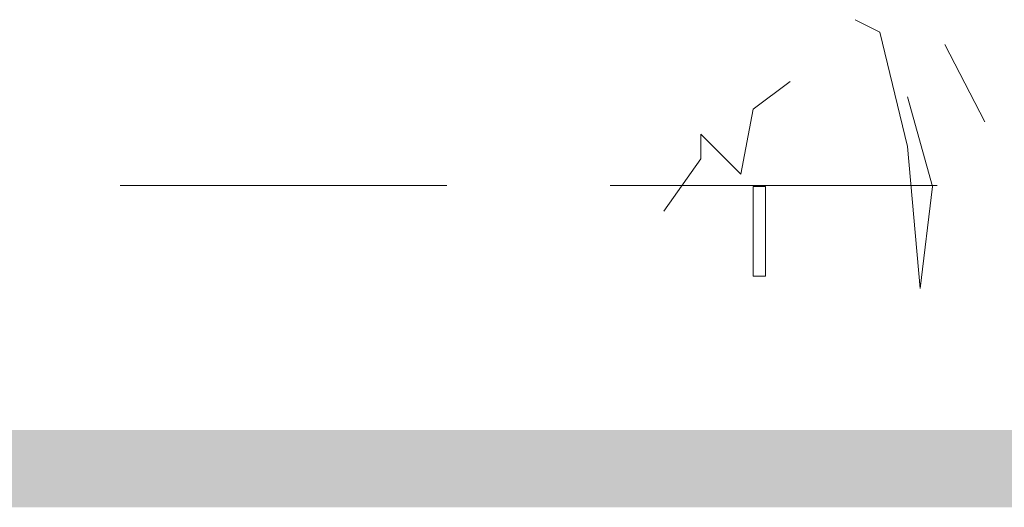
# Model space of a CAD drawing. Header units: millimetres. Extents: x 14400 to 93787, y -21104 to 39413.
# Tile 23 of 256: x 23070 to 23109, y 9741 to 9760. Entities that reach past the tile are written whole.
import ezdxf

# ---------------------------------------------------------------- set-up
doc = ezdxf.new("R2010")
doc.units = ezdxf.units.MM
doc.linetypes.add('HIDDEN', pattern=[9.525, 6.35, -3.175])
for name, color, linetype, lineweight in [('!MODUS_OPIS', 3, 'Continuous', 13), ('__MODUS_ŚCIANY', 2, 'Continuous', 35), ('_MODUS - zielen', 66, 'Continuous', 9)]:
    doc.layers.add(name, color=color, linetype=linetype, lineweight=lineweight)

msp = doc.modelspace()

# ---------------------------------------------------------------- linework, layer by layer
at = {"layer": '!MODUS_OPIS', "linetype": 'HIDDEN', "ltscale": 2}
msp.add_lwpolyline([(23639.40184, 9753.23322), (22997.375, 9753.23322)], dxfattribs=at)
at = {"layer": '__MODUS_ŚCIANY', "ltscale": 2, "const_width": 3}
msp.add_lwpolyline([(22482.72843, 9742.23322), (23135.03227, 9742.23322), (23219.34561, 9747.23322), (23815.53999, 9747.23322)], dxfattribs=at)
at = {"layer": '_MODUS - zielen', "transparency": 33554687}
for p, q in [((23103.77758, 9759.18695), (23102.81758, 9759.66695)), ((23104.85758, 9754.74695), (23103.77758, 9759.18695)), ((23107.85758, 9755.70695), (23106.29758, 9758.70695)), ((23098.85758, 9756.18695), (23100.29758, 9757.26695)), ((23104.85758, 9756.66695), (23105.81758, 9753.18695)), ((23098.37758, 9753.66695), (23098.85758, 9756.18695)), ((23096.81758, 9754.26695), (23096.81758, 9755.22695)), ((23096.81758, 9755.22695), (23098.37758, 9753.66695)), ((23105.33758, 9749.22695), (23104.85758, 9754.74695)), ((23095.37758, 9752.22695), (23096.81758, 9754.26695)), ((23098.85758, 9753.18695), (23099.33758, 9753.18695)), ((23098.85758, 9749.70695), (23098.85758, 9753.18695)), ((23099.33758, 9753.18695), (23099.33758, 9749.70695)), ((23105.81758, 9753.18695), (23105.33758, 9749.22695)), ((23099.33758, 9749.70695), (23098.85758, 9749.70695))]:
    msp.add_line(p, q, dxfattribs=at)

doc.saveas('drawing.dxf')
